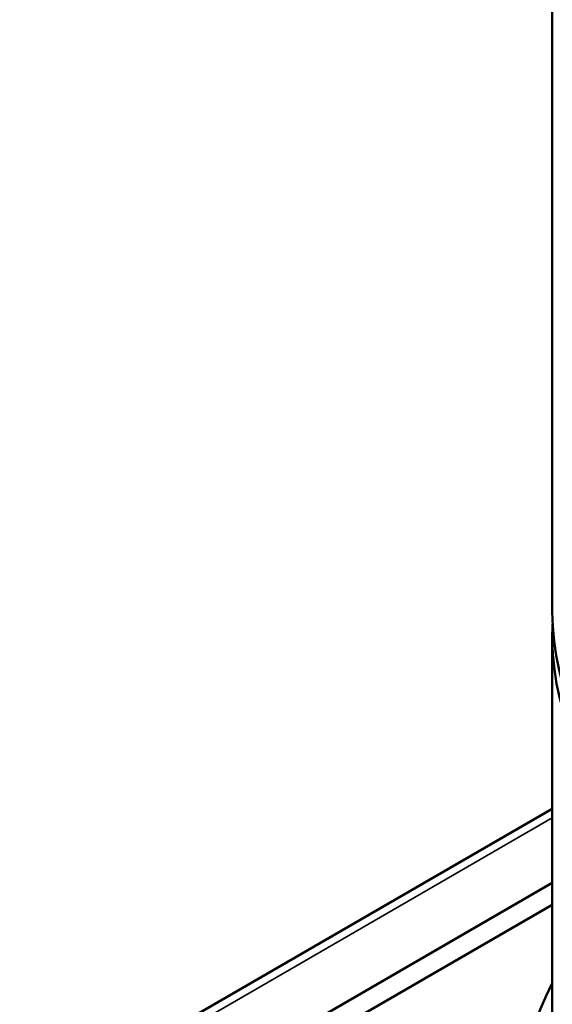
# Model space of a CAD drawing. Header units: millimetres. Extents: x 38 to 2514, y 38 to 1622.
# Tile 82 of 244: x 302 to 342, y 1254 to 1328. Entities that reach past the tile are written whole.
import ezdxf

# ---------------------------------------------------------------- set-up
doc = ezdxf.new("R2010")
doc.units = ezdxf.units.MM
doc.header["$LTSCALE"] = 7.692308
doc.layers.add('Visible (ISO)', color=7, linetype='Continuous', lineweight=50)
doc.layers.add('Visible Narrow (ISO)', color=7, linetype='Continuous', lineweight=35)

msp = doc.modelspace()

# ---------------------------------------------------------------- linework, layer by layer
at = {"layer": 'Visible (ISO)'}
for p, q in [((342.308, 1283.121), (342.308, 1407.187)), ((342.308, 1240.889), (342.308, 1281.243)), ((342.308, 1268.277), (154.149, 1159.643)), ((162.927, 1159.136), (342.308, 1262.701)), ((162.927, 1157.503), (342.308, 1261.068))]:
    msp.add_line(p, q, dxfattribs=at)
for centre, major_axis, start_param, end_param in [((399.808, 1283.121), (-57.5, 0), 0, 3.141593), ((399.808, 1281.243), (57.5, 0), 3.113305, 6.311473), ((399.808, 1245.276), (-60, 0), 5.993498, 7.820642)]:
    msp.add_ellipse(centre, major_axis=major_axis, ratio=0.57735, start_param=start_param, end_param=end_param, dxfattribs=at)
at = {"layer": 'Visible Narrow (ISO)'}
msp.add_line((342.308, 1267.6), (155.149, 1159.544), dxfattribs=at)

doc.saveas('drawing.dxf')
